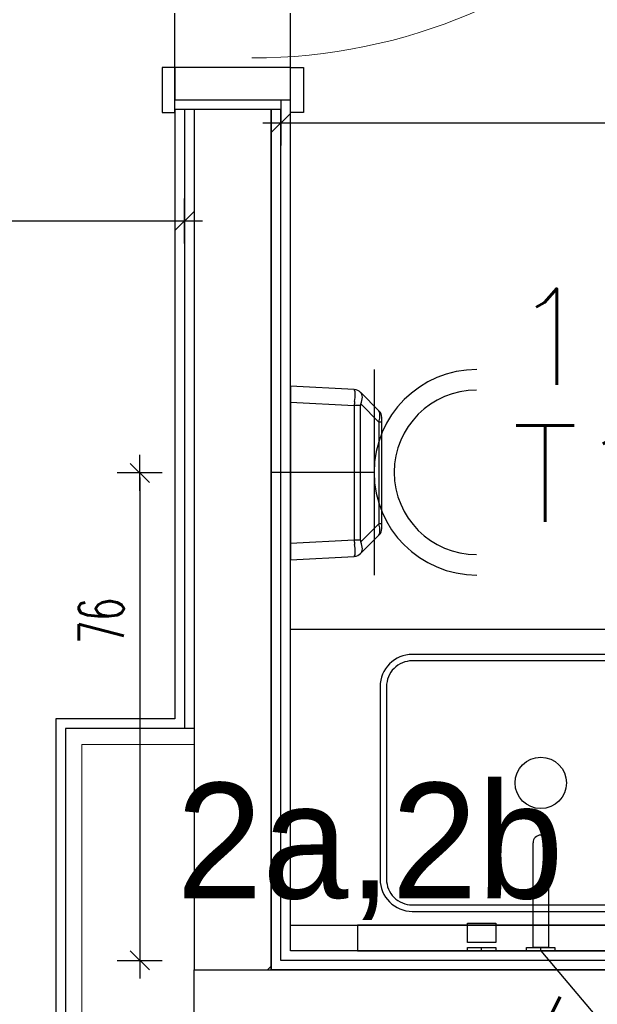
# Model space of a CAD drawing. Header units: centimetres. Extents: x -15121 to 30567, y -60641 to 0.
# Tile 122 of 256: x 6345 to 6435, y -25533 to -25380. Entities that reach past the tile are written whole.
import ezdxf
from ezdxf.enums import TextEntityAlignment as Align

# ---------------------------------------------------------------- set-up
doc = ezdxf.new("R2010")
doc.units = ezdxf.units.CM
doc.header["$LTSCALE"] = 60
doc.linetypes.add('( Dashed )', pattern=[0.75, 0.5, -0.25])
for name, color, linetype in [('A-----SZ', 8, 'Continuous'), ('AIKA gniazdka łazienka', 7, 'Continuous'), ('AIKA lampy sanitariaty', 3, 'Continuous'), ('AIKA NP', 7, 'Continuous'), ('AIKA TYNK', 5, 'Continuous'), ('AIKA widoki wymiarowanie', 7, 'Continuous'), ('AIKA widokowe', 7, 'Continuous'), ('AIKA ŚCIANA', 8, 'Continuous'), ('E_Gniazda wtyczkowe - Moc', 6, 'Continuous'), ('E_Gniazda wtyczkowe - Numer obwodu', 1, 'Continuous'), ('E_Gniazda wtyczkowe - Opis', 3, 'Continuous'), ('E_Gniazda wtyczkowe - Symbol', 3, 'Continuous'), ('E_Oświetlenie - Numer obwodu', 1, 'Continuous'), ('E_Oświetlenie - Opis', 4, 'Continuous'), ('widokowe', 7, 'Continuous')]:
    doc.layers.add(name, color=color, linetype=linetype)
doc.layers.add('opisy', color=1, linetype='Continuous', lineweight=15)
doc.styles.add('SIMPLEX', font='simplex', dxfattribs={"width": 0.85})
doc.styles.add('TableTextStyle', font='txt')
doc.styles.add('wymiar', font='txt.shx', dxfattribs={"width": 0.6})
doc.dimstyles.new('Dwudziestka', dxfattribs={"dimtxt": 7, "dimasz": 0.7, "dimexe": 5, "dimexo": 0, "dimgap": 2.5, "dimtad": 1, "dimtoh": 1, "dimdec": 3, "dimrnd": 0.5, "dimdsep": 46, "dimtxsty": 'wymiar', "dimblk": 'znacznik', "dimcen": 0, "dimdle": 5, "dimse1": 1, "dimse2": 1, "dimclrd": 256, "dimclre": 256, "dimclrt": 256, "dimadec": 0, "dimazin": 0, "dimtfac": 0.4, "dimtdec": 3, "dimtix": 1, "dimtofl": 0, "dimtmove": 2, "dimatfit": 3, "dimldrblk": 'znacznik', "dimfxl": 1, "dimtolj": 1, "dimarcsym": 0})

# ---------------------------------------------------------------- blocks, each defined once
blk = doc.blocks.new('SL umywalka 50 top')
at = {"layer": 'AIKA widokowe'}
for points in [[(-20, -39), (20, -39, 0.414214), (25, -34), (25, -4, 0.414214), (20, 1), (-20, 1, 0.414214), (-25, -4), (-25, -34, 0.414214)], [(-20, -38), (20, -38, 0.414214), (24, -34), (24, -4, 0.414214), (20, 0), (-20, 0, 0.414214), (-24, -4), (-24, -34, 0.414214)]]:
    blk.add_lwpolyline(points, format="xyb", close=True, dxfattribs=at)
blk.add_circle((0, -19), 4, dxfattribs=at)
blk = doc.blocks.new('E_Gniazdo Pojedyńcze 1-faz IP 44')
at = {"layer": 'E_Gniazda wtyczkowe - Symbol'}
for p, q in [((-16, 15.96), (16, 15.96)), ((0, -0.04), (0, 15.96))]:
    blk.add_line(p, q, dxfattribs=at)
for centre, radius in [((0, 31.96), 16), ((0, 31.9), 12.8)]:
    blk.add_arc(centre, radius, 180, 0, dxfattribs=at)
at = {"layer": 'E_Gniazda wtyczkowe - Moc', "style": 'SIMPLEX'}
blk.add_attdef('moc', text='', height=15, dxfattribs=at).set_placement((46.25, 24.3), align=Align.CENTER)
at = {"layer": 'E_Gniazda wtyczkowe - Numer obwodu', "style": 'SIMPLEX'}
blk.add_attdef('obwód', text='', height=15, dxfattribs=at).set_placement((-0.01, 45.53), align=Align.CENTER)
at = {"layer": 'E_Gniazda wtyczkowe - Opis', "style": 'SIMPLEX'}
blk.add_attdef('ilość', text='', height=12, dxfattribs=at).set_placement((-0.07, 27.56), align=Align.CENTER)
blk.add_attdef('h. montażu', (4.31, 3.88), '', height=10, dxfattribs=at)
blk = doc.blocks.new('opis lamp')
at = {"layer": 'E_Oświetlenie - Numer obwodu', "style": 'SIMPLEX'}
blk.add_attdef('OBWÓD', text='', height=15, dxfattribs=at).set_placement((-9.46, -1.18), align=Align.CENTER)
at = {"layer": 'E_Oświetlenie - Opis', "style": 'SIMPLEX'}
blk.add_attdef('OPIS1', (55.72, 42.77), '', height=15, dxfattribs=at)
blk = doc.blocks.new('SL suszarka do rąk góra')
at = {"layer": 'AIKA widokowe'}
for p, q in [((-11, 0), (-13.5, 0)), ((-13.5, 0), (-12.98, -9.92)), ((-10.48, -9.92), (-11, 0)), ((11, 0), (-11, 0)), ((11, 0), (10.48, -9.92)), ((13.5, 0), (11, 0)), ((12.98, -9.92), (13.5, 0)), ((10.48, -9.92), (-10.48, -9.92)), ((-10.48, -10.91), (-10.48, -9.92)), ((10.48, -10.91), (10.48, -9.92)), ((-12.54, -10.91), (-12.51, -10.94)), ((-12.51, -10.94), (-9.69, -13.76)), ((-7.92, -13.76), (-10.74, -10.94)), ((-10.48, -10.91), (10.48, -10.91)), ((10.74, -10.94), (7.92, -13.76)), ((9.69, -13.76), (12.51, -10.94)), ((12.51, -10.94), (12.54, -10.91)), ((7.92, -13.76), (-7.92, -13.76)), ((-7.92, -14.2), (-7.92, -13.76)), ((7.92, -14.2), (7.92, -13.76)), ((-8.63, -14.2), (-7.92, -14.2)), ((-7.92, -14.2), (7.92, -14.2)), ((7.92, -14.2), (8.63, -14.2))]:
    blk.add_line(p, q, dxfattribs=at)
for centre, start, end in [((-11.48, -9.85), 183, 225), ((11.48, -9.85), 315, 357), ((-8.63, -12.7), 225, 270), ((8.63, -12.7), 270, 315)]:
    blk.add_arc(centre, 1.5, start, end, dxfattribs=at)
for centre, major_axis, ratio, start_param, end_param in [((-10.43, -10.9), (-2.55, 0.98), 0.026186, 0.011642, 0.272072), ((-10.5, -9.41), (-2.48, -0.48), 0.181937, 0.23532, 1.282518), ((-10.43, -10.9), (-2.5, -0.07), 0.391695, 4.725364, 4.985794), ((10.43, -10.9), (-2.5, 0.07), 0.391695, 4.438984, 4.699414), ((10.5, -9.41), (2.48, -0.48), 0.181937, 5.000667, 6.047865), ((10.43, -10.9), (2.55, 0.98), 0.026186, 6.011113, 6.271543), ((-10.5, -9.41), (-2.07, -1.45), 0.488826, 0.0861, 1.133298), ((-10.43, -11.96), (-0.435, 0.977), 0.924938, 5.892541, 6.15297), ((10.43, -11.96), (0.435, 0.977), 0.924938, 0.130215, 0.390645), ((10.5, -9.41), (2.07, -1.45), 0.488826, 5.149887, 6.197085), ((-7.21, -12.7), (-2.53, -0.97), 0.29403, 0.130209, 1.177407), ((7.21, -12.7), (2.53, -0.97), 0.29403, 5.105779, 6.152976)]:
    blk.add_ellipse(centre, major_axis=major_axis, ratio=ratio, start_param=start_param, end_param=end_param, dxfattribs=at)
blk = doc.blocks.new('znacznik')
at = {"color": 0}
for points in [[(0, -5), (0, 5)], [(-4, 0), (4, 0)]]:
    blk.add_lwpolyline(points, dxfattribs=at)
at = {"color": 1}
blk.add_lwpolyline([(-2.12, -2.12), (2.12, 2.12)], dxfattribs=at)
blk = doc.blocks.new('*D6253')
at = {"layer": 'AIKA widoki wymiarowanie', "lineweight": -2, "transparency": 16777216}
blk.add_line((6527.66, -25395.94), (6386.16, -25395.94), dxfattribs=at)
at = {"layer": 'Defpoints', "color": 0, "transparency": 16777216}
for p in [(6385.46, -25395.94), (6385.46, -25409.8), (6528.36, -25409.8)]:
    blk.add_point(p, dxfattribs=at)
at = {"layer": 'AIKA widoki wymiarowanie', "lineweight": -2, "transparency": 16777216, "xscale": 0.7, "yscale": 0.7, "zscale": 0.7, "rotation": 180}
blk.add_blockref('znacznik', (6385.46, -25395.94), dxfattribs=at)
at = {"layer": 'AIKA widoki wymiarowanie', "lineweight": -2, "transparency": 16777216, "xscale": 0.7, "yscale": 0.7, "zscale": 0.7}
blk.add_blockref('znacznik', (6528.36, -25395.94), dxfattribs=at)
at = {"layer": 'AIKA widoki wymiarowanie', "transparency": 16777216, "insert": (6456.91, -25389.94), "char_height": 7, "attachment_point": 5, "style": 'wymiar'}
blk.add_mtext('\\A1;143', dxfattribs=at)
blk = doc.blocks.new('*D6264')
at = {"layer": 'AIKA widoki wymiarowanie', "lineweight": -2, "transparency": 16777216}
blk.add_line((6285.4, -25411.18), (6369.76, -25411.18), dxfattribs=at)
at = {"layer": 'Defpoints', "color": 0, "transparency": 16777216}
for p in [(6284.7, -25389.71), (6370.46, -25400.17), (6370.46, -25411.18)]:
    blk.add_point(p, dxfattribs=at)
at = {"layer": 'AIKA widoki wymiarowanie', "lineweight": -2, "transparency": 16777216, "xscale": 0.7, "yscale": 0.7, "zscale": 0.7, "rotation": 180}
blk.add_blockref('znacznik', (6284.7, -25411.18), dxfattribs=at)
at = {"layer": 'AIKA widoki wymiarowanie', "lineweight": -2, "transparency": 16777216, "xscale": 0.7, "yscale": 0.7, "zscale": 0.7}
blk.add_blockref('znacznik', (6370.46, -25411.18), dxfattribs=at)
at = {"layer": 'AIKA widoki wymiarowanie', "transparency": 16777216, "insert": (6327.58, -25405.18), "char_height": 7, "attachment_point": 5, "style": 'wymiar'}
blk.add_mtext('\\A1;86', dxfattribs=at)
blk = doc.blocks.new('*D6282')
at = {"layer": 'AIKA widoki wymiarowanie', "lineweight": -2, "transparency": 16777216}
blk.add_line((6363.51, -25451.11), (6363.51, -25525.6), dxfattribs=at)
at = {"layer": 'Defpoints', "color": 0, "transparency": 16777216}
for p in [(6386.96, -25450.41), (6363.51, -25526.3), (6386.96, -25526.3)]:
    blk.add_point(p, dxfattribs=at)
at = {"layer": 'AIKA widoki wymiarowanie', "lineweight": -2, "transparency": 16777216, "xscale": 0.7, "yscale": 0.7, "zscale": 0.7}
for p, rotation in [((6363.51, -25450.41), 90), ((6363.51, -25526.3), 270)]:
    blk.add_blockref('znacznik', p, dxfattribs=dict(at, rotation=rotation))
at = {"layer": 'AIKA widoki wymiarowanie', "transparency": 16777216, "insert": (6357.51, -25473.44), "char_height": 7, "attachment_point": 5, "rotation": 90, "style": 'wymiar'}
blk.add_mtext('\\A1;76', dxfattribs=at)

msp = doc.modelspace()

# ---------------------------------------------------------------- linework, layer by layer
at = {"layer": 'A-----SZ'}
msp.add_line((6371.9623, -25527.7983), (6671.9623, -25527.7983), dxfattribs=at)
at = {"layer": 'AIKA lampy sanitariaty'}
msp.add_lwpolyline([(6386.9623, -25520.7983), (6664.7605, -25520.7983), (6664.7605, -25285.7983)], dxfattribs=at)
msp.add_lwpolyline([(6397.4002, -25524.7983), (6454.4002, -25524.7983), (6454.4002, -25520.7983), (6397.4002, -25520.7983)], close=True, dxfattribs=at)
at = {"layer": 'AIKA lampy sanitariaty', "color": 4}
msp.add_lwpolyline([(6425.9002, -25524.7983), (6442.1504, -25544.0873), (6637.8113, -25544.0873)], dxfattribs=at)
at = {"layer": 'AIKA NP', "color": 8}
msp.add_lwpolyline([(6371.9623, -25393.7983), (6371.9623, -25490.1909), (6351.9623, -25490.1909), (6351.9623, -25551.7983), (6507.9623, -25551.7983), (6507.9623, -25711.2983)], dxfattribs=at)
at = {"layer": 'AIKA TYNK'}
for p, q in [((6385.4623, -25393.7983), (6370.4623, -25393.7983)), ((6370.4623, -25393.7983), (6370.4623, -25490.1909)), ((6370.4623, -25490.1909), (6351.9623, -25490.1909)), ((6351.9623, -25490.1909), (6351.9623, -25553.2983))]:
    msp.add_line(p, q, dxfattribs=at)
msp.add_lwpolyline([(6573.9623, -25284.2983), (6670.4623, -25284.2983), (6670.4623, -25525.3115), (6670.4623, -25526.2983), (6385.4623, -25526.2983), (6385.4623, -25393.7983)], dxfattribs=at)
at = {"layer": 'AIKA widokowe', "linetype": '( Dashed )', "ltscale": 0.5}
for p, q in [((6368.9623, -25393.7983), (6368.9623, -25290.7983)), ((6386.9623, -25393.7983), (6386.9623, -25290.7983))]:
    msp.add_line(p, q, dxfattribs=at)
at = {"layer": 'AIKA widokowe'}
for p, q in [((6368.9623, -25393.7983), (6368.9623, -25488.6909)), ((6368.9623, -25488.6909), (6350.4623, -25488.6909)), ((6350.4623, -25488.6909), (6350.4623, -25554.7983))]:
    msp.add_line(p, q, dxfattribs=at)
at = {"layer": 'AIKA widokowe', "color": 7}
msp.add_line((6370.4623, -25393.7983), (6368.9623, -25393.7983), dxfattribs=at)
at = {"layer": 'AIKA widokowe', "color": 8}
msp.add_line((6618.9623, -25474.7983), (6386.9623, -25474.7983), dxfattribs=at)
at = {"layer": 'AIKA widokowe'}
msp.add_lwpolyline([(6573.9623, -25285.7983), (6668.9623, -25285.7983), (6668.9623, -25524.7983), (6386.9623, -25524.7983), (6386.9623, -25393.7983)], dxfattribs=at)
for points in [[(6368.9623, -25394.2983), (6368.9623, -25387.2983), (6366.9638, -25387.2983), (6366.9638, -25394.2983)], [(6368.9623, -25387.2983), (6368.9623, -25392.2983), (6386.9623, -25392.2983), (6386.9623, -25387.2983)], [(6386.9623, -25394.2983), (6386.9623, -25387.2983), (6388.9607, -25387.2983), (6388.9607, -25394.2983)]]:
    msp.add_lwpolyline(points, close=True, dxfattribs=at)
at = {"layer": 'AIKA ŚCIANA'}
for p, q in [((6371.9623, -25393.7983), (6371.9623, -25527.7983)), ((6371.9623, -25393.7983), (6371.9623, -25488.6909)), ((6383.9623, -25393.7983), (6383.9623, -25527.7983)), ((6371.9623, -25551.7983), (6371.9623, -25527.7983))]:
    msp.add_line(p, q, dxfattribs=at)
msp.add_lwpolyline([(6573.9623, -25282.7983), (6671.9623, -25282.7983), (6671.9623, -25525.3115), (6671.9623, -25527.7983), (6383.9623, -25527.7983), (6383.9623, -25393.7983)], dxfattribs=at)
at = {"layer": 'opisy'}
for p, q in [((6351.9623, -25490.1909), (6371.9623, -25490.1909)), ((6351.9623, -25551.7983), (6351.9623, -25490.1909))]:
    msp.add_line(p, q, dxfattribs=at)
at = {"layer": 'opisy', "color": 8}
for p, q in [((6354.4623, -25492.6909), (6371.9623, -25492.6909)), ((6354.4623, -25549.2983), (6354.4623, -25492.6909))]:
    msp.add_line(p, q, dxfattribs=at)
at = {"layer": 'opisy', "linetype": 'Continuous'}
msp.add_line((6383.3586, -25527.7983), (6383.9623, -25527.1946), dxfattribs=at)
at = {"layer": 'opisy', "color": 1, "extrusion": (0, 0, -1)}
msp.add_arc((-6380.9623, -25298.7983), 87, 180, 270, dxfattribs=at)
at = {"layer": 'widokowe'}
for p, q in [((6424.7002, -25524.2883), (6424.7002, -25507.9983)), ((6427.1002, -25507.9983), (6427.1002, -25524.2883)), ((6414.5002, -25523.505), (6414.5002, -25520.5318)), ((6414.5002, -25520.5318), (6418.9002, -25520.5318)), ((6418.9002, -25520.5318), (6418.9002, -25523.505)), ((6418.9002, -25523.505), (6414.5002, -25523.505)), ((6414.5002, -25524.7983), (6414.5002, -25524.2883)), ((6414.5002, -25524.2883), (6418.9002, -25524.2883)), ((6418.9002, -25524.7983), (6414.5002, -25524.7983)), ((6416.7002, -25524.7983), (6416.7002, -25524.2883)), ((6418.9002, -25524.2883), (6418.9002, -25524.7983)), ((6423.7002, -25524.7983), (6423.7002, -25524.2883)), ((6423.7002, -25524.2883), (6428.1002, -25524.2883)), ((6428.1002, -25524.7983), (6423.7002, -25524.7983)), ((6427.1002, -25524.2883), (6424.7002, -25524.2883)), ((6425.9002, -25524.7983), (6425.9002, -25524.2883)), ((6428.1002, -25524.2883), (6428.1002, -25524.7983))]:
    msp.add_line(p, q, dxfattribs=at)
msp.add_arc((6425.9002, -25507.9983), 1.2, 0, 180, dxfattribs=at)

# ---------------------------------------------------------------- block references
at = {"layer": 'AIKA gniazdka łazienka'}
ref = msp.add_blockref('E_Gniazdo Pojedyńcze 1-faz IP 44', (6384.0021, -25450.3098), dxfattribs=dict(at, rotation=270.0000000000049))
ref.add_attrib('h. montażu', '1,4m', (6421.333, -25436.7165), dxfattribs={"layer": 'E_Gniazda wtyczkowe - Opis', "height": 15, "style": 'SIMPLEX'})
ref.add_attrib('obwód', 'T1/G7', (6421.4471, -25458.0377), dxfattribs={"layer": 'E_Gniazda wtyczkowe - Numer obwodu', "height": 15, "style": 'SIMPLEX'})
at = {"layer": 'AIKA lampy sanitariaty'}
ref = msp.add_blockref('opis lamp', (6402.9073, -25521.852, 1), dxfattribs=at)
ref.add_attrib('OBWÓD', 'T1/O4', dxfattribs={"layer": 'E_Oświetlenie - Numer obwodu', "height": 15, "style": 'SIMPLEX'}).set_placement((6425.0636, -25549.8199, 1), align=Align.CENTER)
ref.add_attrib('OPIS1', 'k', (6443.6265, -25514.4286, 1), dxfattribs={"layer": 'E_Oświetlenie - Opis', "height": 15, "style": 'SIMPLEX'})
at = {"layer": 'AIKA widokowe', "color": 6, "rotation": 90}
msp.add_blockref('SL suszarka do rąk góra', (6386.9623, -25450.4138), dxfattribs=at)
at = {"layer": 'AIKA widokowe', "color": 8}
msp.add_blockref('SL umywalka 50 top', (6425.9002, -25479.6688), dxfattribs=at)

# ---------------------------------------------------------------- texts
at = {"layer": 'AIKA lampy sanitariaty', "style": 'TableTextStyle'}
msp.add_text('2a,2b', height=18, dxfattribs=at).set_placement((6369.2055, -25516.6592))

# ---------------------------------------------------------------- dimensions: what is measured, and where the dimension line sits
at = {"layer": 'AIKA widoki wymiarowanie'}
for base, p1, p2, picture, middle in [((6385.4623, -25395.9423), (6528.357, -25409.8046), (6385.4623, -25409.8046), '*D6253', (6456.9096, -25389.9423)), ((6370.4623, -25411.1806), (6284.6969, -25389.7099), (6370.4623, -25400.1652), '*D6264', (6327.5796, -25405.1806))]:
    dim = msp.add_linear_dim(base=base, p1=p1, p2=p2, dimstyle='Dwudziestka', dxfattribs=at)
    dim.commit()
    dim.dimension.update_dxf_attribs({"geometry": picture, "text_midpoint": middle})
dim = msp.add_linear_dim(base=(6363.50607, -25526.29829), p1=(6386.96225, -25450.41378), p2=(6386.96225, -25526.29829), angle=90, dimstyle='Dwudziestka', dxfattribs=at)
dim.commit()
dim.dimension.update_dxf_attribs({"geometry": '*D6282', "text_midpoint": (6357.50607, -25473.44163), "dimtype": 160})

doc.saveas('drawing.dxf')
